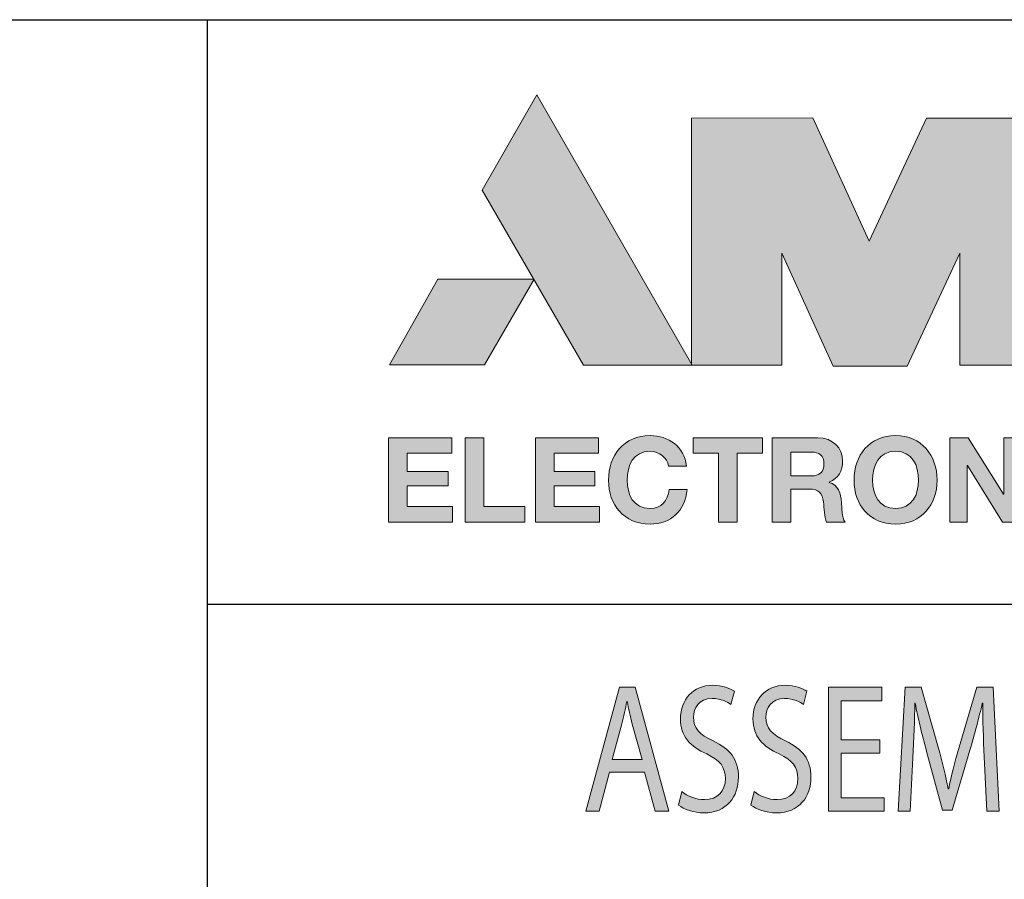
# Model space of a CAD drawing. Header units: inches. Extents: x -3.1 to 15.2, y -1.5 to 10.6.
# Tile 65 of 89: x 9.8 to 11.1, y -0.3 to 0.8. Entities that reach past the tile are written whole.
import ezdxf

# ---------------------------------------------------------------- set-up
doc = ezdxf.new("R2010")
doc.units = ezdxf.units.IN
doc.header["$MEASUREMENT"] = 0
doc.layers.add('chop', color=7, linetype='Continuous')

# ---------------------------------------------------------------- blocks, each defined once
blk = doc.blocks.new('block 3173')
at = {"layer": 'chop', "true_color": 0xffffff}
h = blk.add_hatch(color=7, dxfattribs=at)
h.dxf.hatch_style = 2
h.paths.add_polyline_path([(10.5492, -0.1619), (10.5356, -0.2134), (10.5181, -0.2134), (10.5626, -0.0497), (10.5831, -0.0497), (10.6278, -0.2134), (10.6097, -0.2134), (10.5957, -0.1619)])
edge = h.paths.add_edge_path()
edge.add_spline(control_points=[(10.5922, -0.1454), (10.5922, -0.1454), (10.5794, -0.0983), (10.5794, -0.0983), (10.5765, -0.0876), (10.5745, -0.0779), (10.5726, -0.0684), (10.5726, -0.0684), (10.5722, -0.0684), (10.5722, -0.0684), (10.5702, -0.0781), (10.5681, -0.0881), (10.5656, -0.098), (10.5656, -0.098), (10.5527, -0.1454), (10.5527, -0.1454), (10.5527, -0.1454), (10.5922, -0.1454), (10.5922, -0.1454)], knot_values=[0, 0, 0, 0, 1, 1, 1, 2, 2, 2, 3, 3, 3, 4, 4, 4, 5, 5, 5, 6, 6, 6, 6], degree=3, periodic=1)
h = blk.add_hatch(color=7, dxfattribs=at)
h.dxf.hatch_style = 2
edge = h.paths.add_edge_path()
edge.add_spline(control_points=[(10.6447, -0.1876), (10.6522, -0.1935), (10.6633, -0.1983), (10.675, -0.1983), (10.6923, -0.1983), (10.7024, -0.1869), (10.7024, -0.1704), (10.7024, -0.1551), (10.6954, -0.1463), (10.6777, -0.1378), (10.6563, -0.1284), (10.6431, -0.1145), (10.6431, -0.0915), (10.6431, -0.066), (10.66, -0.047), (10.6855, -0.047), (10.6989, -0.047), (10.7086, -0.0509), (10.7144, -0.055), (10.7144, -0.055), (10.7098, -0.0723), (10.7098, -0.0723), (10.7055, -0.0694), (10.6968, -0.0645), (10.6849, -0.0645), (10.667, -0.0645), (10.6602, -0.0779), (10.6602, -0.089), (10.6602, -0.1043), (10.6682, -0.1119), (10.6863, -0.1206), (10.7084, -0.1313), (10.7197, -0.1447), (10.7197, -0.1687), (10.7197, -0.194), (10.7047, -0.2158), (10.6738, -0.2158), (10.6612, -0.2158), (10.6474, -0.2112), (10.6404, -0.2054), (10.6404, -0.2054), (10.6447, -0.1876), (10.6447, -0.1876)], knot_values=[0, 0, 0, 0, 1, 1, 1, 2, 2, 2, 3, 3, 3, 4, 4, 4, 5, 5, 5, 6, 6, 6, 7, 7, 7, 8, 8, 8, 9, 9, 9, 10, 10, 10, 11, 11, 11, 12, 12, 12, 13, 13, 13, 14, 14, 14, 14], degree=3, periodic=1)
h = blk.add_hatch(color=7, dxfattribs=at)
h.dxf.hatch_style = 2
edge = h.paths.add_edge_path()
edge.add_spline(control_points=[(10.7405, -0.1876), (10.7481, -0.1935), (10.7591, -0.1983), (10.7708, -0.1983), (10.7881, -0.1983), (10.7982, -0.1869), (10.7982, -0.1704), (10.7982, -0.1551), (10.7912, -0.1463), (10.7735, -0.1378), (10.7521, -0.1284), (10.7389, -0.1145), (10.7389, -0.0915), (10.7389, -0.066), (10.7558, -0.047), (10.7813, -0.047), (10.7947, -0.047), (10.8044, -0.0509), (10.8102, -0.055), (10.8102, -0.055), (10.8056, -0.0723), (10.8056, -0.0723), (10.8013, -0.0694), (10.7926, -0.0645), (10.7807, -0.0645), (10.7628, -0.0645), (10.756, -0.0779), (10.756, -0.089), (10.756, -0.1043), (10.764, -0.1119), (10.7821, -0.1206), (10.8042, -0.1313), (10.8155, -0.1447), (10.8155, -0.1687), (10.8155, -0.194), (10.8005, -0.2158), (10.7696, -0.2158), (10.757, -0.2158), (10.7432, -0.2112), (10.7362, -0.2054), (10.7362, -0.2054), (10.7405, -0.1876), (10.7405, -0.1876)], knot_values=[0, 0, 0, 0, 1, 1, 1, 2, 2, 2, 3, 3, 3, 4, 4, 4, 5, 5, 5, 6, 6, 6, 7, 7, 7, 8, 8, 8, 9, 9, 9, 10, 10, 10, 11, 11, 11, 12, 12, 12, 13, 13, 13, 14, 14, 14, 14], degree=3, periodic=1)
h = blk.add_hatch(color=7, dxfattribs=at)
h.dxf.hatch_style = 2
h.paths.add_polyline_path([(10.9064, -0.1366), (10.8555, -0.1366), (10.8555, -0.1957), (10.9123, -0.1957), (10.9123, -0.2134), (10.8386, -0.2134), (10.8386, -0.0497), (10.9094, -0.0497), (10.9094, -0.0674), (10.8555, -0.0674), (10.8555, -0.1191), (10.9064, -0.1191)])
h = blk.add_hatch(color=7, dxfattribs=at)
h.dxf.hatch_style = 2
edge = h.paths.add_edge_path()
edge.add_spline(control_points=[(11.0446, -0.1415), (11.0436, -0.1187), (11.0425, -0.0912), (11.0427, -0.0708), (11.0427, -0.0708), (11.0421, -0.0708), (11.0421, -0.0708), (11.0376, -0.09), (11.0322, -0.1104), (11.0256, -0.133), (11.0256, -0.133), (11.0024, -0.2124), (11.0024, -0.2124), (11.0024, -0.2124), (10.9896, -0.2124), (10.9896, -0.2124), (10.9896, -0.2124), (10.9684, -0.1344), (10.9684, -0.1344), (10.9622, -0.1114), (10.957, -0.0903), (10.9533, -0.0708), (10.9533, -0.0708), (10.9529, -0.0708), (10.9529, -0.0708), (10.9525, -0.0912), (10.9515, -0.1187), (10.9504, -0.1432), (10.9504, -0.1432), (10.9469, -0.2134), (10.9469, -0.2134), (10.9469, -0.2134), (10.9307, -0.2134), (10.9307, -0.2134), (10.9307, -0.2134), (10.9399, -0.0497), (10.9399, -0.0497), (10.9399, -0.0497), (10.9614, -0.0497), (10.9614, -0.0497), (10.9614, -0.0497), (10.9838, -0.1289), (10.9838, -0.1289), (10.9892, -0.149), (10.9937, -0.167), (10.997, -0.184), (10.997, -0.184), (10.9976, -0.184), (10.9976, -0.184), (11.0009, -0.1675), (11.0055, -0.1495), (11.0114, -0.1289), (11.0114, -0.1289), (11.0347, -0.0497), (11.0347, -0.0497), (11.0347, -0.0497), (11.0563, -0.0497), (11.0563, -0.0497), (11.0563, -0.0497), (11.0644, -0.2134), (11.0644, -0.2134), (11.0644, -0.2134), (11.0479, -0.2134), (11.0479, -0.2134), (11.0479, -0.2134), (11.0446, -0.1415), (11.0446, -0.1415)], knot_values=[0, 0, 0, 0, 1, 1, 1, 2, 2, 2, 3, 3, 3, 4, 4, 4, 5, 5, 5, 6, 6, 6, 7, 7, 7, 8, 8, 8, 9, 9, 9, 10, 10, 10, 11, 11, 11, 12, 12, 12, 13, 13, 13, 14, 14, 14, 15, 15, 15, 16, 16, 16, 17, 17, 17, 18, 18, 18, 19, 19, 19, 20, 20, 20, 21, 21, 21, 22, 22, 22, 22], degree=3, periodic=1)
at = {"layer": 'chop', "lineweight": 0}
for points in [[(10.5492, -0.1619), (10.5356, -0.2134), (10.5181, -0.2134), (10.5626, -0.0497), (10.5831, -0.0497), (10.6278, -0.2134), (10.6097, -0.2134), (10.5957, -0.1619), (10.5492, -0.1619)], [(10.9064, -0.1366), (10.8555, -0.1366), (10.8555, -0.1957), (10.9123, -0.1957), (10.9123, -0.2134), (10.8386, -0.2134), (10.8386, -0.0497), (10.9094, -0.0497), (10.9094, -0.0674), (10.8555, -0.0674), (10.8555, -0.1191), (10.9064, -0.1191), (10.9064, -0.1366)]]:
    blk.add_lwpolyline(points, dxfattribs=at)
for points, knots in [([(10.6447, -0.1876), (10.6522, -0.1935), (10.6633, -0.1983), (10.675, -0.1983), (10.6923, -0.1983), (10.7024, -0.1869), (10.7024, -0.1704), (10.7024, -0.1551), (10.6954, -0.1463), (10.6777, -0.1378), (10.6563, -0.1284), (10.6431, -0.1145), (10.6431, -0.0915), (10.6431, -0.066), (10.66, -0.047), (10.6855, -0.047), (10.6989, -0.047), (10.7086, -0.0509), (10.7144, -0.055), (10.7144, -0.055), (10.7098, -0.0723), (10.7098, -0.0723), (10.7055, -0.0694), (10.6968, -0.0645), (10.6849, -0.0645), (10.667, -0.0645), (10.6602, -0.0779), (10.6602, -0.089), (10.6602, -0.1043), (10.6682, -0.1119), (10.6863, -0.1206), (10.7084, -0.1313), (10.7197, -0.1447), (10.7197, -0.1687), (10.7197, -0.194), (10.7047, -0.2158), (10.6738, -0.2158), (10.6612, -0.2158), (10.6474, -0.2112), (10.6404, -0.2054), (10.6404, -0.2054), (10.6447, -0.1876), (10.6447, -0.1876)], [0, 0, 0, 0, 1, 1, 1, 2, 2, 2, 3, 3, 3, 4, 4, 4, 5, 5, 5, 6, 6, 6, 7, 7, 7, 8, 8, 8, 9, 9, 9, 10, 10, 10, 11, 11, 11, 12, 12, 12, 13, 13, 13, 14, 14, 14, 14]), ([(10.7405, -0.1876), (10.7481, -0.1935), (10.7591, -0.1983), (10.7708, -0.1983), (10.7881, -0.1983), (10.7982, -0.1869), (10.7982, -0.1704), (10.7982, -0.1551), (10.7912, -0.1463), (10.7735, -0.1378), (10.7521, -0.1284), (10.7389, -0.1145), (10.7389, -0.0915), (10.7389, -0.066), (10.7558, -0.047), (10.7813, -0.047), (10.7947, -0.047), (10.8044, -0.0509), (10.8102, -0.055), (10.8102, -0.055), (10.8056, -0.0723), (10.8056, -0.0723), (10.8013, -0.0694), (10.7926, -0.0645), (10.7807, -0.0645), (10.7628, -0.0645), (10.756, -0.0779), (10.756, -0.089), (10.756, -0.1043), (10.764, -0.1119), (10.7821, -0.1206), (10.8042, -0.1313), (10.8155, -0.1447), (10.8155, -0.1687), (10.8155, -0.194), (10.8005, -0.2158), (10.7696, -0.2158), (10.757, -0.2158), (10.7432, -0.2112), (10.7362, -0.2054), (10.7362, -0.2054), (10.7405, -0.1876), (10.7405, -0.1876)], [0, 0, 0, 0, 1, 1, 1, 2, 2, 2, 3, 3, 3, 4, 4, 4, 5, 5, 5, 6, 6, 6, 7, 7, 7, 8, 8, 8, 9, 9, 9, 10, 10, 10, 11, 11, 11, 12, 12, 12, 13, 13, 13, 14, 14, 14, 14]), ([(11.0446, -0.1415), (11.0436, -0.1187), (11.0425, -0.0912), (11.0427, -0.0708), (11.0427, -0.0708), (11.0421, -0.0708), (11.0421, -0.0708), (11.0376, -0.09), (11.0322, -0.1104), (11.0256, -0.133), (11.0256, -0.133), (11.0024, -0.2124), (11.0024, -0.2124), (11.0024, -0.2124), (10.9896, -0.2124), (10.9896, -0.2124), (10.9896, -0.2124), (10.9684, -0.1344), (10.9684, -0.1344), (10.9622, -0.1114), (10.957, -0.0903), (10.9533, -0.0708), (10.9533, -0.0708), (10.9529, -0.0708), (10.9529, -0.0708), (10.9525, -0.0912), (10.9515, -0.1187), (10.9504, -0.1432), (10.9504, -0.1432), (10.9469, -0.2134), (10.9469, -0.2134), (10.9469, -0.2134), (10.9307, -0.2134), (10.9307, -0.2134), (10.9307, -0.2134), (10.9399, -0.0497), (10.9399, -0.0497), (10.9399, -0.0497), (10.9614, -0.0497), (10.9614, -0.0497), (10.9614, -0.0497), (10.9838, -0.1289), (10.9838, -0.1289), (10.9892, -0.149), (10.9937, -0.167), (10.997, -0.184), (10.997, -0.184), (10.9976, -0.184), (10.9976, -0.184), (11.0009, -0.1675), (11.0055, -0.1495), (11.0114, -0.1289), (11.0114, -0.1289), (11.0347, -0.0497), (11.0347, -0.0497), (11.0347, -0.0497), (11.0563, -0.0497), (11.0563, -0.0497), (11.0563, -0.0497), (11.0644, -0.2134), (11.0644, -0.2134), (11.0644, -0.2134), (11.0479, -0.2134), (11.0479, -0.2134), (11.0479, -0.2134), (11.0446, -0.1415), (11.0446, -0.1415)], [0, 0, 0, 0, 1, 1, 1, 2, 2, 2, 3, 3, 3, 4, 4, 4, 5, 5, 5, 6, 6, 6, 7, 7, 7, 8, 8, 8, 9, 9, 9, 10, 10, 10, 11, 11, 11, 12, 12, 12, 13, 13, 13, 14, 14, 14, 15, 15, 15, 16, 16, 16, 17, 17, 17, 18, 18, 18, 19, 19, 19, 20, 20, 20, 21, 21, 21, 22, 22, 22, 22]), ([(10.5922, -0.1454), (10.5922, -0.1454), (10.5794, -0.0983), (10.5794, -0.0983), (10.5765, -0.0876), (10.5745, -0.0779), (10.5726, -0.0684), (10.5726, -0.0684), (10.5722, -0.0684), (10.5722, -0.0684), (10.5702, -0.0781), (10.5681, -0.0881), (10.5656, -0.098), (10.5656, -0.098), (10.5527, -0.1454), (10.5527, -0.1454), (10.5527, -0.1454), (10.5922, -0.1454), (10.5922, -0.1454)], [0, 0, 0, 0, 1, 1, 1, 2, 2, 2, 3, 3, 3, 4, 4, 4, 5, 5, 5, 6, 6, 6, 6])]:
    blk.add_open_spline(points, degree=3, knots=knots, dxfattribs=at)
blk = doc.blocks.new('block 3172')
at = {"layer": 'chop'}
blk.add_blockref('block 3173', (0, 0), dxfattribs=at)
blk = doc.blocks.new('block 3196')
at = {"layer": 'chop', "color": 7, "lineweight": 30, "true_color": 0xffffff}
blk.add_lwpolyline([(10.0185, 0.0604), (14.7229, 0.0604)], dxfattribs=at)
blk = doc.blocks.new('block 3202')
at = {"layer": 'chop', "color": 7, "lineweight": 30, "true_color": 0xffffff}
blk.add_lwpolyline([(7.8424, 0.8332), (14.7023, 0.8332)], dxfattribs=at)
blk = doc.blocks.new('block 3212')
at = {"layer": 'chop', "color": 7, "lineweight": 30, "true_color": 0xffffff}
blk.add_lwpolyline([(10.0175, 0.8332), (10.0175, -1.0491)], dxfattribs=at)
blk = doc.blocks.new('block 3113')
at = {"layer": 'chop'}
for name in ['block 3202', 'block 3212', 'block 3196', 'block 3172']:
    blk.add_blockref(name, (0, 0), dxfattribs=at)
blk = doc.blocks.new('block 3232')
at = {"layer": 'chop', "true_color": 0x231f20}
h = blk.add_hatch(color=179, dxfattribs=at)
h.dxf.hatch_style = 2
edge = h.paths.add_edge_path()
edge.add_spline(control_points=[(10.6272, 0.2429), (10.6257, 0.254), (10.615, 0.2624), (10.6028, 0.2624), (10.5808, 0.2624), (10.5725, 0.2437), (10.5725, 0.2241), (10.5725, 0.2055), (10.5808, 0.1867), (10.6028, 0.1867), (10.6178, 0.1867), (10.6263, 0.197), (10.6282, 0.2117), (10.6282, 0.2117), (10.6519, 0.2117), (10.6519, 0.2117), (10.6494, 0.1839), (10.6302, 0.1661), (10.6028, 0.1661), (10.5683, 0.1661), (10.5479, 0.1919), (10.5479, 0.2241), (10.5479, 0.2573), (10.5683, 0.2831), (10.6028, 0.2831), (10.6274, 0.2831), (10.648, 0.2687), (10.651, 0.2429), (10.651, 0.2429), (10.6272, 0.2429), (10.6272, 0.2429)], knot_values=[0, 0, 0, 0, 1, 1, 1, 2, 2, 2, 3, 3, 3, 4, 4, 4, 5, 5, 5, 6, 6, 6, 7, 7, 7, 8, 8, 8, 9, 9, 9, 10, 10, 10, 10], degree=3, periodic=1)
h = blk.add_hatch(color=179, dxfattribs=at)
h.dxf.hatch_style = 2
h.paths.add_polyline_path([(10.6935, 0.2598), (10.66, 0.2598), (10.66, 0.2804), (10.7515, 0.2804), (10.7515, 0.2598), (10.718, 0.2598), (10.718, 0.1687), (10.6935, 0.1687)])
h = blk.add_hatch(color=179, dxfattribs=at)
h.dxf.hatch_style = 2
edge = h.paths.add_edge_path()
edge.add_spline(control_points=[(10.7644, 0.2804), (10.7644, 0.2804), (10.8246, 0.2804), (10.8246, 0.2804), (10.8446, 0.2804), (10.8573, 0.2665), (10.8573, 0.2496), (10.8573, 0.2365), (10.852, 0.2266), (10.8396, 0.2216), (10.8396, 0.2216), (10.8396, 0.2213), (10.8396, 0.2213), (10.8517, 0.2182), (10.8551, 0.2064), (10.8559, 0.1952), (10.8563, 0.1881), (10.8562, 0.175), (10.8606, 0.1687), (10.8606, 0.1687), (10.836, 0.1687), (10.836, 0.1687), (10.833, 0.1758), (10.8333, 0.1866), (10.8321, 0.1955), (10.8304, 0.2072), (10.8258, 0.2124), (10.8135, 0.2124), (10.8135, 0.2124), (10.7889, 0.2124), (10.7889, 0.2124), (10.7889, 0.2124), (10.7889, 0.1687), (10.7889, 0.1687), (10.7889, 0.1687), (10.7644, 0.1687), (10.7644, 0.1687), (10.7644, 0.1687), (10.7644, 0.2804), (10.7644, 0.2804)], knot_values=[0, 0, 0, 0, 1, 1, 1, 2, 2, 2, 3, 3, 3, 4, 4, 4, 5, 5, 5, 6, 6, 6, 7, 7, 7, 8, 8, 8, 9, 9, 9, 10, 10, 10, 11, 11, 11, 12, 12, 12, 13, 13, 13, 13], degree=3, periodic=1)
edge = h.paths.add_edge_path()
edge.add_spline(control_points=[(10.7889, 0.2299), (10.7889, 0.2299), (10.8158, 0.2299), (10.8158, 0.2299), (10.8268, 0.2299), (10.8327, 0.2346), (10.8327, 0.2459), (10.8327, 0.2567), (10.8268, 0.2613), (10.8158, 0.2613), (10.8158, 0.2613), (10.7889, 0.2613), (10.7889, 0.2613), (10.7889, 0.2613), (10.7889, 0.2299), (10.7889, 0.2299)], knot_values=[0, 0, 0, 0, 1, 1, 1, 2, 2, 2, 3, 3, 3, 4, 4, 4, 5, 5, 5, 5], degree=3, periodic=1)
h = blk.add_hatch(color=179, dxfattribs=at)
h.dxf.hatch_style = 2
edge = h.paths.add_edge_path()
edge.add_spline(control_points=[(10.9274, 0.2831), (10.962, 0.2831), (10.9823, 0.2573), (10.9823, 0.2241), (10.9823, 0.1919), (10.962, 0.1661), (10.9274, 0.1661), (10.8928, 0.1661), (10.8725, 0.1919), (10.8725, 0.2241), (10.8725, 0.2573), (10.8928, 0.2831), (10.9274, 0.2831)], knot_values=[0, 0, 0, 0, 0.013889, 0.013889, 0.013889, 0.027778, 0.027778, 0.027778, 0.041667, 0.041667, 0.041667, 0.055556, 0.055556, 0.055556, 0.055556], degree=3, periodic=0)
edge.add_line((10.9274, 0.2831), (10.9274, 0.2831))
edge = h.paths.add_edge_path()
edge.add_spline(control_points=[(10.9274, 0.1867), (10.9495, 0.1867), (10.9578, 0.2055), (10.9578, 0.2241), (10.9578, 0.2437), (10.9495, 0.2624), (10.9274, 0.2624), (10.9054, 0.2624), (10.8971, 0.2437), (10.8971, 0.2241), (10.8971, 0.2055), (10.9054, 0.1867), (10.9274, 0.1867)], knot_values=[0, 0, 0, 0, 0.013889, 0.013889, 0.013889, 0.027778, 0.027778, 0.027778, 0.041667, 0.041667, 0.041667, 0.055556, 0.055556, 0.055556, 0.055556], degree=3, periodic=0)
edge.add_line((10.9274, 0.1867), (10.9274, 0.1867))
h = blk.add_hatch(color=179, dxfattribs=at)
h.dxf.hatch_style = 2
h.paths.add_polyline_path([(10.9991, 0.2804), (11.0235, 0.2804), (11.0702, 0.2055), (11.0705, 0.2055), (11.0705, 0.2804), (11.0935, 0.2804), (11.0935, 0.1687), (11.0689, 0.1687), (11.0224, 0.2435), (11.0221, 0.2435), (11.0221, 0.1687), (10.9991, 0.1687)])
at = {"layer": 'chop', "lineweight": 0}
for points in [[(10.6935, 0.2598), (10.66, 0.2598), (10.66, 0.2804), (10.7515, 0.2804), (10.7515, 0.2598), (10.718, 0.2598), (10.718, 0.1687), (10.6935, 0.1687), (10.6935, 0.2598)], [(10.9991, 0.2804), (11.0235, 0.2804), (11.0702, 0.2055), (11.0705, 0.2055), (11.0705, 0.2804), (11.0935, 0.2804), (11.0935, 0.1687), (11.0689, 0.1687), (11.0224, 0.2435), (11.0221, 0.2435), (11.0221, 0.1687), (10.9991, 0.1687), (10.9991, 0.2804)]]:
    blk.add_lwpolyline(points, dxfattribs=at)
for points, knots in [([(10.6272, 0.2429), (10.6257, 0.254), (10.615, 0.2624), (10.6028, 0.2624), (10.5808, 0.2624), (10.5725, 0.2437), (10.5725, 0.2241), (10.5725, 0.2055), (10.5808, 0.1867), (10.6028, 0.1867), (10.6178, 0.1867), (10.6263, 0.197), (10.6282, 0.2117), (10.6282, 0.2117), (10.6519, 0.2117), (10.6519, 0.2117), (10.6494, 0.1839), (10.6302, 0.1661), (10.6028, 0.1661), (10.5683, 0.1661), (10.5479, 0.1919), (10.5479, 0.2241), (10.5479, 0.2573), (10.5683, 0.2831), (10.6028, 0.2831), (10.6274, 0.2831), (10.648, 0.2687), (10.651, 0.2429), (10.651, 0.2429), (10.6272, 0.2429), (10.6272, 0.2429)], [0, 0, 0, 0, 1, 1, 1, 2, 2, 2, 3, 3, 3, 4, 4, 4, 5, 5, 5, 6, 6, 6, 7, 7, 7, 8, 8, 8, 9, 9, 9, 10, 10, 10, 10]), ([(10.7644, 0.2804), (10.7644, 0.2804), (10.8246, 0.2804), (10.8246, 0.2804), (10.8446, 0.2804), (10.8573, 0.2665), (10.8573, 0.2496), (10.8573, 0.2365), (10.852, 0.2266), (10.8396, 0.2216), (10.8396, 0.2216), (10.8396, 0.2213), (10.8396, 0.2213), (10.8517, 0.2182), (10.8551, 0.2064), (10.8559, 0.1952), (10.8563, 0.1881), (10.8562, 0.175), (10.8606, 0.1687), (10.8606, 0.1687), (10.836, 0.1687), (10.836, 0.1687), (10.833, 0.1758), (10.8333, 0.1866), (10.8321, 0.1955), (10.8304, 0.2072), (10.8258, 0.2124), (10.8135, 0.2124), (10.8135, 0.2124), (10.7889, 0.2124), (10.7889, 0.2124), (10.7889, 0.2124), (10.7889, 0.1687), (10.7889, 0.1687), (10.7889, 0.1687), (10.7644, 0.1687), (10.7644, 0.1687), (10.7644, 0.1687), (10.7644, 0.2804), (10.7644, 0.2804)], [0, 0, 0, 0, 1, 1, 1, 2, 2, 2, 3, 3, 3, 4, 4, 4, 5, 5, 5, 6, 6, 6, 7, 7, 7, 8, 8, 8, 9, 9, 9, 10, 10, 10, 11, 11, 11, 12, 12, 12, 13, 13, 13, 13]), ([(10.9274, 0.2831), (10.962, 0.2831), (10.9823, 0.2573), (10.9823, 0.2241), (10.9823, 0.1919), (10.962, 0.1661), (10.9274, 0.1661), (10.8928, 0.1661), (10.8725, 0.1919), (10.8725, 0.2241), (10.8725, 0.2573), (10.8928, 0.2831), (10.9274, 0.2831)], [0, 0, 0, 0, 1, 1, 1, 2, 2, 2, 3, 3, 3, 4, 4, 4, 4]), ([(10.7889, 0.2299), (10.7889, 0.2299), (10.8158, 0.2299), (10.8158, 0.2299), (10.8268, 0.2299), (10.8327, 0.2346), (10.8327, 0.2459), (10.8327, 0.2567), (10.8268, 0.2613), (10.8158, 0.2613), (10.8158, 0.2613), (10.7889, 0.2613), (10.7889, 0.2613), (10.7889, 0.2613), (10.7889, 0.2299), (10.7889, 0.2299)], [0, 0, 0, 0, 1, 1, 1, 2, 2, 2, 3, 3, 3, 4, 4, 4, 5, 5, 5, 5]), ([(10.9274, 0.1867), (10.9495, 0.1867), (10.9578, 0.2055), (10.9578, 0.2241), (10.9578, 0.2437), (10.9495, 0.2624), (10.9274, 0.2624), (10.9054, 0.2624), (10.8971, 0.2437), (10.8971, 0.2241), (10.8971, 0.2055), (10.9054, 0.1867), (10.9274, 0.1867)], [0, 0, 0, 0, 1, 1, 1, 2, 2, 2, 3, 3, 3, 4, 4, 4, 4])]:
    blk.add_open_spline(points, degree=3, knots=knots, dxfattribs=at)
blk = doc.blocks.new('block 3231')
at = {"layer": 'chop', "true_color": 0x231f20}
h = blk.add_hatch(color=179, dxfattribs=at)
h.dxf.hatch_style = 2
h.paths.add_polyline_path([(10.453, 0.7339), (10.3808, 0.6077), (10.5147, 0.3764), (10.6584, 0.3764)])
blk.add_hatch(color=179, dxfattribs=at).paths.add_polyline_path([(10.6576, 0.7029), (10.8182, 0.7033), (10.8926, 0.5401), (10.9684, 0.7029), (11.131, 0.7029), (11.131, 0.3762), (11.0122, 0.3762), (11.0122, 0.5246), (10.9426, 0.3748), (10.845, 0.3748), (10.7769, 0.5246), (10.7769, 0.3762), (10.6576, 0.3762)])
h = blk.add_hatch(color=179, dxfattribs=at)
h.dxf.hatch_style = 2
h.paths.add_polyline_path([(10.3223, 0.4901), (10.2586, 0.3768), (10.3839, 0.3768), (10.4496, 0.4901)])
h = blk.add_hatch(color=179, dxfattribs=at)
h.dxf.hatch_style = 2
h.paths.add_polyline_path([(10.2571, 0.2804), (10.2571, 0.1687), (10.3419, 0.1687), (10.3419, 0.1894), (10.2817, 0.1894), (10.2817, 0.2168), (10.3358, 0.2168), (10.3358, 0.2358), (10.2817, 0.2358), (10.2817, 0.2598), (10.3406, 0.2598), (10.3406, 0.2804)])
h = blk.add_hatch(color=179, dxfattribs=at)
h.dxf.hatch_style = 2
h.paths.add_polyline_path([(10.3585, 0.2804), (10.3585, 0.1687), (10.4375, 0.1687), (10.4375, 0.1894), (10.3831, 0.1894), (10.3831, 0.2804)])
h = blk.add_hatch(color=179, dxfattribs=at)
h.dxf.hatch_style = 2
h.paths.add_polyline_path([(10.4513, 0.2804), (10.4513, 0.1687), (10.5361, 0.1687), (10.5361, 0.1894), (10.4759, 0.1894), (10.4759, 0.2168), (10.53, 0.2168), (10.53, 0.2358), (10.4759, 0.2358), (10.4759, 0.2598), (10.5349, 0.2598), (10.5349, 0.2804)])
at = {"layer": 'chop', "lineweight": 0}
for points in [[(10.453, 0.7339), (10.3808, 0.6077), (10.5147, 0.3764), (10.6584, 0.3764), (10.453, 0.7339)], [(10.6576, 0.7029), (10.8182, 0.7033), (10.8926, 0.5401), (10.9684, 0.7029), (11.131, 0.7029), (11.131, 0.3762), (11.0122, 0.3762), (11.0122, 0.5246), (10.9426, 0.3748), (10.845, 0.3748), (10.7769, 0.5246), (10.7769, 0.3762), (10.6576, 0.3762), (10.6576, 0.7029)], [(10.3223, 0.4901), (10.2586, 0.3768), (10.3839, 0.3768), (10.4496, 0.4901), (10.3223, 0.4901)], [(10.2571, 0.2804), (10.2571, 0.1687), (10.3419, 0.1687), (10.3419, 0.1894), (10.2817, 0.1894), (10.2817, 0.2168), (10.3358, 0.2168), (10.3358, 0.2358), (10.2817, 0.2358), (10.2817, 0.2598), (10.3406, 0.2598), (10.3406, 0.2804), (10.2571, 0.2804)], [(10.3585, 0.2804), (10.3585, 0.1687), (10.4375, 0.1687), (10.4375, 0.1894), (10.3831, 0.1894), (10.3831, 0.2804), (10.3585, 0.2804)], [(10.4513, 0.2804), (10.4513, 0.1687), (10.5361, 0.1687), (10.5361, 0.1894), (10.4759, 0.1894), (10.4759, 0.2168), (10.53, 0.2168), (10.53, 0.2358), (10.4759, 0.2358), (10.4759, 0.2598), (10.5349, 0.2598), (10.5349, 0.2804), (10.4513, 0.2804)]]:
    blk.add_lwpolyline(points, dxfattribs=at)
at = {"layer": 'chop'}
blk.add_blockref('block 3232', (0, 0), dxfattribs=at)

msp = doc.modelspace()

# ---------------------------------------------------------------- block references
at = {"layer": 'chop'}
for name in ['block 3113', 'block 3231']:
    msp.add_blockref(name, (0, 0), dxfattribs=at)

doc.saveas('drawing.dxf')
